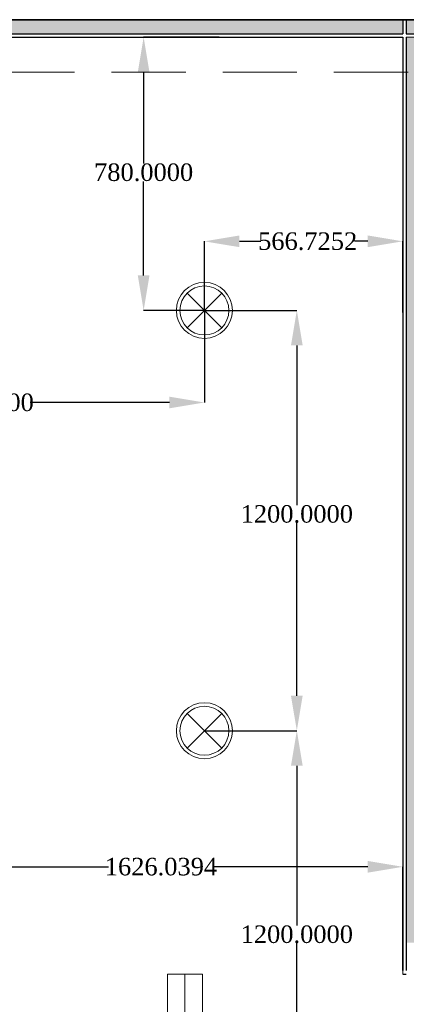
# Model space of a CAD drawing. Header units: millimetres. Extents: x 0 to 88385, y 0 to 41127.
# Tile 226 of 244: x 76364 to 77468, y 36227 to 39038. Entities that reach past the tile are written whole.
import ezdxf

# ---------------------------------------------------------------- set-up
doc = ezdxf.new("R2010")
doc.units = ezdxf.units.MM
doc.header["$MEASUREMENT"] = 0
doc.linetypes.add('Dot & Dashed', pattern=[670.277762, 317.5, -176.388889, 0, -176.388874])
doc.linetypes.add('Hidden', pattern=[317.5, 211.666667, -105.833333])
for name, color, linetype in [('- ავარიული განათება', 7, 'Continuous'), ('- განათება', 7, 'Continuous'), ('New_Structural - Bearing', 7, 'Continuous'), ('Structural - Bearing', 7, 'Continuous')]:
    doc.layers.add(name, color=color, linetype=linetype)
for name, color, linetype, lineweight, true_color in [('New_Interior - Lamp_Pen_No__77', 7, 'Continuous', 20, 0xffeb28), ('New_Structural - Bearing_Pen_No__102', 7, 'Continuous', 13, 0xcccccc), ('New_Structural - Bearing_Pen_No__5', 7, 'Continuous', 25, 0x40a5ff), ('New_Structural - Bearing_Pen_No__57', 7, 'Continuous', 25, 0xdcd214), ('Structural - Bearing_Pen_No__81', 7, 'Continuous', 20, 0x6a6a6a)]:
    doc.layers.add(name, color=color, linetype=linetype, lineweight=lineweight, true_color=true_color)
doc.layers.add('New_Structural - Bearing_Pen_No__1', color=7, linetype='Continuous', lineweight=13)
doc.layers.add('Structural - Bearing_Pen_No__27', color=7, linetype='Continuous', lineweight=35)
doc.styles.get("Standard").update_dxf_attribs({"font": 'sylfaen.ttf'})
doc.dimstyles.get("Standard").update_dxf_attribs({"dimtxt": 0.18, "dimasz": 0.18, "dimexe": 0.18, "dimexo": 0.0625, "dimgap": 0.09, "dimtad": 0, "dimtih": 1, "dimtoh": 1, "dimdec": 4, "dimzin": 0, "dimdsep": 46, "dimtxsty": 'Standard', "dimcen": 0.09, "dimadec": 0, "dimazin": 0, "dimtfac": 1, "dimtdec": 4, "dimtofl": 0, "dimtmove": 0, "dimatfit": 3, "dimfxl": 1, "dimtolj": 1, "dimtzin": 0, "dimarcsym": 0})

# ---------------------------------------------------------------- blocks, each defined once
blk = doc.blocks.new('Wall_3', base_point=(1166.2, 39238))
at = {"layer": 'Structural - Bearing_Pen_No__27', "color": 7, "linetype": 'Continuous', "lineweight": 35, "flags": 128}
blk.add_lwpolyline([(-10833.8, 39038), (-5183.8, 39038)], dxfattribs=at)
blk = doc.blocks.new('Wall_39', base_point=(1166.2, 36313))
at = {"layer": 'New_Structural - Bearing_Pen_No__1', "color": 7, "linetype": 'Continuous', "lineweight": 13, "flags": 128}
blk.add_lwpolyline([(-6782.1, 36313), (-6782.1, 36323)], dxfattribs=at)
at = {"layer": 'New_Structural - Bearing_Pen_No__5', "color": 161, "linetype": 'Continuous', "lineweight": 25, "true_color": 0x40a5ff, "flags": 128}
blk.add_lwpolyline([(-6782.1, 36313), (-6772.1, 36313)], dxfattribs=at)
blk = doc.blocks.new('Wall_40', base_point=(-6782.1, 36313))
at = {"layer": 'New_Structural - Bearing_Pen_No__57', "linetype": 'Continuous', "lineweight": 25, "true_color": 0xdcd214}
for points in [[(-6772.1, 38998), (-6692.1, 38998), (-6692.1, 39038), (-6772.1, 39038)], [(-6692.1, 36403), (-6692.1, 38988), (-6772.1, 38988), (-6772.1, 36403)]]:
    blk.add_hatch(color=52, dxfattribs=at).paths.add_polyline_path(points)
at = {"layer": 'New_Structural - Bearing_Pen_No__1', "color": 7, "linetype": 'Continuous', "lineweight": 13}
blk.add_line((-6692.1, 38988), (-6772.1, 38988), dxfattribs=at)
at = {"layer": 'New_Structural - Bearing_Pen_No__1', "color": 7, "linetype": 'Continuous', "lineweight": 13, "flags": 128}
for points in [[(-6782.1, 39038), (-6772.1, 39038)], [(-6772.1, 39038), (-6692.1, 39038)], [(-6692.1, 39038), (-6682.1, 39038)]]:
    blk.add_lwpolyline(points, dxfattribs=at)
at = {"layer": 'New_Structural - Bearing_Pen_No__5', "color": 161, "linetype": 'Continuous', "lineweight": 25, "true_color": 0x40a5ff}
for p, q in [((-6782.1, 39038), (-6782.1, 38998)), ((-6772.1, 39038), (-6772.1, 38998)), ((-6692.1, 39038), (-6692.1, 38998)), ((-6682.1, 38998), (-6682.1, 39038)), ((-6772.1, 38998), (-6692.1, 38998)), ((-6772.1, 38988), (-6772.1, 36403)), ((-6692.1, 36413), (-6692.1, 38988)), ((-6692.1, 36413), (-6692.1, 36403)), ((-6772.1, 36403), (-6772.1, 36323))]:
    blk.add_line(p, q, dxfattribs=at)
at = {"layer": 'New_Structural - Bearing_Pen_No__5', "color": 161, "linetype": 'Continuous', "lineweight": 25, "true_color": 0x40a5ff, "flags": 128}
for points in [[(-6782.1, 38988), (-6782.1, 36323)], [(-6682.1, 36413), (-6682.1, 38988)]]:
    blk.add_lwpolyline(points, dxfattribs=at)
blk = doc.blocks.new('Wall_186', base_point=(816.2, 39038))
at = {"layer": 'New_Structural - Bearing_Pen_No__57', "linetype": 'Continuous', "lineweight": 25, "true_color": 0xdcd214}
blk.add_hatch(color=52, dxfattribs=at).paths.add_polyline_path([(-10833.8, 38998), (-6782.1, 38998), (-6782.1, 39038), (-10833.8, 39038)])
at = {"layer": 'New_Structural - Bearing_Pen_No__5', "color": 161, "linetype": 'Continuous', "lineweight": 25, "true_color": 0x40a5ff}
for p in [(-6782.1, 39038), (-10833.8, 38998)]:
    blk.add_line(p, (-6782.1, 38998), dxfattribs=at)
at = {"layer": 'New_Structural - Bearing_Pen_No__5', "color": 161, "linetype": 'Continuous', "lineweight": 25, "true_color": 0x40a5ff, "flags": 128}
for points in [[(-6782.1, 39038), (-10833.8, 39038)], [(-10783.8, 38988), (-6782.1, 38988)]]:
    blk.add_lwpolyline(points, dxfattribs=at)
blk = doc.blocks.new('Beam_14', base_point=(-23008.8, 39063))
at = {"layer": 'Structural - Bearing_Pen_No__81', "color": 251, "linetype": 'Hidden', "lineweight": 20, "true_color": 0x6a6a6a}
blk.add_line((-8883.8, 38888), (-5183.8, 38888), dxfattribs=at)
blk = doc.blocks.new('Beam_18', base_point=(-7404.5, 36313))
at = {"layer": 'New_Structural - Bearing_Pen_No__102', "color": 254, "linetype": 'Hidden', "lineweight": 13, "true_color": 0xcccccc}
for p, q in [((-7454.5, 36313), (-7454.5, 32797.8)), ((-7454.5, 36313), (-7354.5, 36313)), ((-7354.5, 36313), (-7354.5, 32797.8))]:
    blk.add_line(p, q, dxfattribs=at)
at = {"layer": 'New_Structural - Bearing_Pen_No__102', "color": 254, "linetype": 'Dot & Dashed', "lineweight": 13, "true_color": 0xcccccc}
blk.add_line((-7404.5, 36313), (-7404.5, 32797.8), dxfattribs=at)
blk = doc.blocks.new('Recessed Spot')
at = {"layer": 'New_Interior - Lamp_Pen_No__77', "color": 2, "linetype": 'Continuous', "lineweight": 20, "true_color": 0xffeb28}
for q in [(-49.5, 49.5), (49.5, 49.5), (-49.5, -49.5), (49.5, -49.5)]:
    blk.add_line((0, 0), q, dxfattribs=at)
at = {"layer": 'New_Interior - Lamp_Pen_No__77', "color": 2, "linetype": 'Continuous', "lineweight": 20, "true_color": 0xffeb28, "flags": 128}
blk.add_lwpolyline([(80, 0, 1), (-80, 0, 1)], format="xyb", close=True, dxfattribs=at)
at = {"layer": 'New_Interior - Lamp_Pen_No__77', "color": 2, "linetype": 'Continuous', "lineweight": 20, "true_color": 0xffeb28}
blk.add_circle((0, 0), 70, dxfattribs=at)
blk = doc.blocks.new('*D1242')
at = {"layer": '- განათება', "color": 0, "lineweight": -2, "transparency": 16777216}
for p, q in [((75591.5, 38207.9), (75591.5, 37944.8)), ((76891.5, 38207.9), (76891.5, 37944.8)), ((75691.5, 37945), (76094.4, 37945)), ((76791.5, 37945), (76393.6, 37945))]:
    blk.add_line(p, q, dxfattribs=at)
at = {"layer": '- განათება', "color": 0, "transparency": 16777216}
for points in [[(75691.5, 37961.7), (75691.5, 37928.4), (75591.5, 37945)], [(76791.5, 37961.7), (76791.5, 37928.4), (76891.5, 37945)]]:
    blk.add_solid(points, dxfattribs=at)
at = {"layer": 'Defpoints', "color": 0, "transparency": 16777216}
for p in [(75591.5, 38208), (76891.5, 38208), (75591.5, 37945)]:
    blk.add_point(p, dxfattribs=at)
at = {"layer": '- განათება', "color": 0, "transparency": 16777216, "insert": (76244, 37945), "char_height": 50, "attachment_point": 5}
blk.add_mtext('\\A1;{\\fSylfaen|b0|i0|c0|p18;1300.0000}', dxfattribs=at)
blk = doc.blocks.new('*D1245')
at = {"layer": '- განათება', "color": 0, "lineweight": -2, "transparency": 16777216}
for p, q in [((76891.5, 38208), (76891.5, 38405.4)), ((76991.5, 38405.2), (77052.9, 38405.2)), ((77358.2, 38405.2), (77320.1, 38405.2)), ((77458.2, 38201.8), (77458.2, 38405.4))]:
    blk.add_line(p, q, dxfattribs=at)
at = {"layer": '- განათება', "color": 0, "transparency": 16777216}
for points in [[(76991.5, 38421.9), (76991.5, 38388.6), (76891.5, 38405.2)], [(77358.2, 38421.9), (77358.2, 38388.6), (77458.2, 38405.2)]]:
    blk.add_solid(points, dxfattribs=at)
at = {"layer": 'Defpoints', "color": 0, "transparency": 16777216}
for p in [(76891.5, 38405.2), (76891.5, 38208), (77458.2, 38201.7)]:
    blk.add_point(p, dxfattribs=at)
at = {"layer": '- განათება', "color": 0, "transparency": 16777216, "insert": (77186.5, 38405.2), "char_height": 50, "attachment_point": 5}
blk.add_mtext('\\A1;{\\fSylfaen|b0|i0|c0|p18;566.7252}', dxfattribs=at)
blk = doc.blocks.new('*D1246')
at = {"layer": '- განათება', "color": 0, "lineweight": -2, "transparency": 16777216}
for p, q in [((76933.9, 38988), (76717.8, 38988)), ((76718, 38888), (76718, 38627.6)), ((76718, 38308), (76718, 38576.4)), ((76891.4, 38208), (76717.8, 38208))]:
    blk.add_line(p, q, dxfattribs=at)
at = {"layer": '- განათება', "color": 0, "transparency": 16777216}
for points in [[(76701.3, 38888), (76734.7, 38888), (76718, 38988)], [(76701.3, 38308), (76734.7, 38308), (76718, 38208)]]:
    blk.add_solid(points, dxfattribs=at)
at = {"layer": 'Defpoints', "color": 0, "transparency": 16777216}
for p in [(76934, 38988), (76718, 38208), (76891.5, 38208)]:
    blk.add_point(p, dxfattribs=at)
at = {"layer": '- განათება', "color": 0, "transparency": 16777216, "insert": (76718, 38602), "char_height": 50, "attachment_point": 5}
blk.add_mtext('\\A1;{\\fSylfaen|b0|i0|c0|p18;780.0000}', dxfattribs=at)
blk = doc.blocks.new('*D1247')
at = {"layer": '- განათება', "color": 0, "lineweight": -2, "transparency": 16777216}
for p, q in [((76891.6, 38208), (77155.7, 38208)), ((77155.5, 38108), (77155.5, 37652.1)), ((77155.5, 37108), (77155.5, 37600.9)), ((76891.6, 37008), (77155.7, 37008))]:
    blk.add_line(p, q, dxfattribs=at)
at = {"layer": '- განათება', "color": 0, "transparency": 16777216}
for points in [[(77138.8, 38108), (77172.2, 38108), (77155.5, 38208)], [(77138.8, 37108), (77172.2, 37108), (77155.5, 37008)]]:
    blk.add_solid(points, dxfattribs=at)
at = {"layer": 'Defpoints', "color": 0, "transparency": 16777216}
for p in [(76891.5, 38208), (76891.5, 37008), (77155.5, 37008)]:
    blk.add_point(p, dxfattribs=at)
at = {"layer": '- განათება', "color": 0, "transparency": 16777216, "insert": (77155.5, 37626.5), "char_height": 50, "attachment_point": 5}
blk.add_mtext('\\A1;{\\fSylfaen|b0|i0|c0|p18;1200.0000}', dxfattribs=at)
blk = doc.blocks.new('*D1248')
at = {"layer": '- განათება', "color": 0, "lineweight": -2, "transparency": 16777216}
for p, q in [((76891.6, 37008), (77155.7, 37008)), ((77155.5, 36908), (77155.5, 36452.1)), ((77155.5, 35908), (77155.5, 36400.9)), ((76891.6, 35808), (77155.7, 35808))]:
    blk.add_line(p, q, dxfattribs=at)
at = {"layer": '- განათება', "color": 0, "transparency": 16777216}
for points in [[(77138.8, 36908), (77172.2, 36908), (77155.5, 37008)], [(77138.8, 35908), (77172.2, 35908), (77155.5, 35808)]]:
    blk.add_solid(points, dxfattribs=at)
at = {"layer": 'Defpoints', "color": 0, "transparency": 16777216}
for p in [(76891.5, 37008), (76891.5, 35808), (77155.5, 35808)]:
    blk.add_point(p, dxfattribs=at)
at = {"layer": '- განათება', "color": 0, "transparency": 16777216, "insert": (77155.5, 36426.5), "char_height": 50, "attachment_point": 5}
blk.add_mtext('\\A1;{\\fSylfaen|b0|i0|c0|p18;1200.0000}', dxfattribs=at)
blk = doc.blocks.new('*D1400')
at = {"layer": '- ავარიული განათება', "color": 0, "lineweight": -2, "transparency": 16777216}
for p, q in [((75832.2, 35988.5), (75832.2, 36619.7)), ((75932.2, 36619.5), (76617.5, 36619.5)), ((77358.2, 36619.5), (76917.5, 36619.5)), ((77458.2, 36323), (77458.2, 36619.7))]:
    blk.add_line(p, q, dxfattribs=at)
at = {"layer": '- ავარიული განათება', "color": 0, "transparency": 16777216}
for points in [[(75932.2, 36636.2), (75932.2, 36602.8), (75832.2, 36619.5)], [(77358.2, 36636.2), (77358.2, 36602.8), (77458.2, 36619.5)]]:
    blk.add_solid(points, dxfattribs=at)
at = {"layer": 'Defpoints', "color": 0, "transparency": 16777216}
for p in [(77458.2, 36619.5), (77458.2, 36323), (75832.2, 35988.4)]:
    blk.add_point(p, dxfattribs=at)
at = {"layer": '- ავარიული განათება', "color": 0, "transparency": 16777216, "insert": (76767.5, 36619.5), "char_height": 50, "attachment_point": 5}
blk.add_mtext('\\A1;{\\fSylfaen|b0|i0|c0|p18;1626.0394}', dxfattribs=at)

msp = doc.modelspace()

# ---------------------------------------------------------------- block references
at = {"layer": '- განათება', "color": 2, "linetype": 'Continuous', "lineweight": 20, "true_color": 0xffeb28, "zscale": 1000}
for p in [(76891.5059, 38207.98097), (76891.5059, 37007.98097)]:
    msp.add_blockref('Recessed Spot', p, dxfattribs=at)
at = {"layer": 'New_Structural - Bearing', "color": 7, "lineweight": 35}
for name, p in [('Wall_186', (85056.5059, 39037.98097)), ('Wall_40', (77458.23115, 36312.98097)), ('Wall_39', (85406.5059, 36312.98097))]:
    msp.add_blockref(name, p, dxfattribs=at)
at = {"layer": 'New_Structural - Bearing', "color": 254, "lineweight": 13, "true_color": 0xcccccc}
msp.add_blockref('Beam_18', (76835.838, 36312.98097), dxfattribs=at)
at = {"layer": 'Structural - Bearing', "color": 251, "lineweight": 20, "true_color": 0x6a6a6a}
msp.add_blockref('Beam_14', (61231.5059, 39062.98097), dxfattribs=at)
at = {"layer": 'Structural - Bearing', "color": 7, "lineweight": 35}
msp.add_blockref('Wall_3', (85406.5059, 39237.98097), dxfattribs=at)

# ---------------------------------------------------------------- dimensions: what is measured, and where the dimension line sits
at = {"layer": '- ავარიული განათება', "color": 1}
dim = msp.add_linear_dim(base=(77458.23115, 36619.5), p1=(75832.19179, 35988.3959), p2=(77458.23115, 36322.98097), text='{\\fSylfaen|b0|i0|c0|p18;<>}', dimstyle='Standard', override={"dimtxt": 50, "dimasz": 100}, dxfattribs=at)
dim.commit()
dim.dimension.update_dxf_attribs({"geometry": '*D1400', "text_midpoint": (76767.5, 36619.5), "dimtype": 160})
at = {"layer": '- განათება', "color": 1}
for base, p1, p2, angle, picture, middle in [((76717.9941, 38207.98097), (76933.9941, 38987.98097), (76891.5059, 38207.98097), 270, '*D1246', (76717.9941, 38602)), ((76891.5059, 38405.239204), (77458.231148, 38201.739204), (76891.5059, 38207.98097), 180, '*D1245', (77186.5, 38405.239204)), ((75591.5059, 37945.01903), (76891.5059, 38207.98097), (75591.5059, 38207.98097), 180, '*D1242', (76244, 37945.01903)), ((77155.5, 37007.98097), (76891.5059, 38207.98097), (76891.5059, 37007.98097), 270, '*D1247', (77155.5, 37626.5)), ((77155.5, 35807.98097), (76891.5059, 37007.98097), (76891.5059, 35807.98097), 270, '*D1248', (77155.5, 36426.5))]:
    dim = msp.add_linear_dim(base=base, p1=p1, p2=p2, angle=angle, text='{\\fSylfaen|b0|i0|c0|p18;<>}', dimstyle='Standard', override={"dimtxt": 50, "dimasz": 100}, dxfattribs=at)
    dim.commit()
    dim.dimension.update_dxf_attribs({"geometry": picture, "text_midpoint": middle, "dimtype": 160})

doc.saveas('drawing.dxf')
